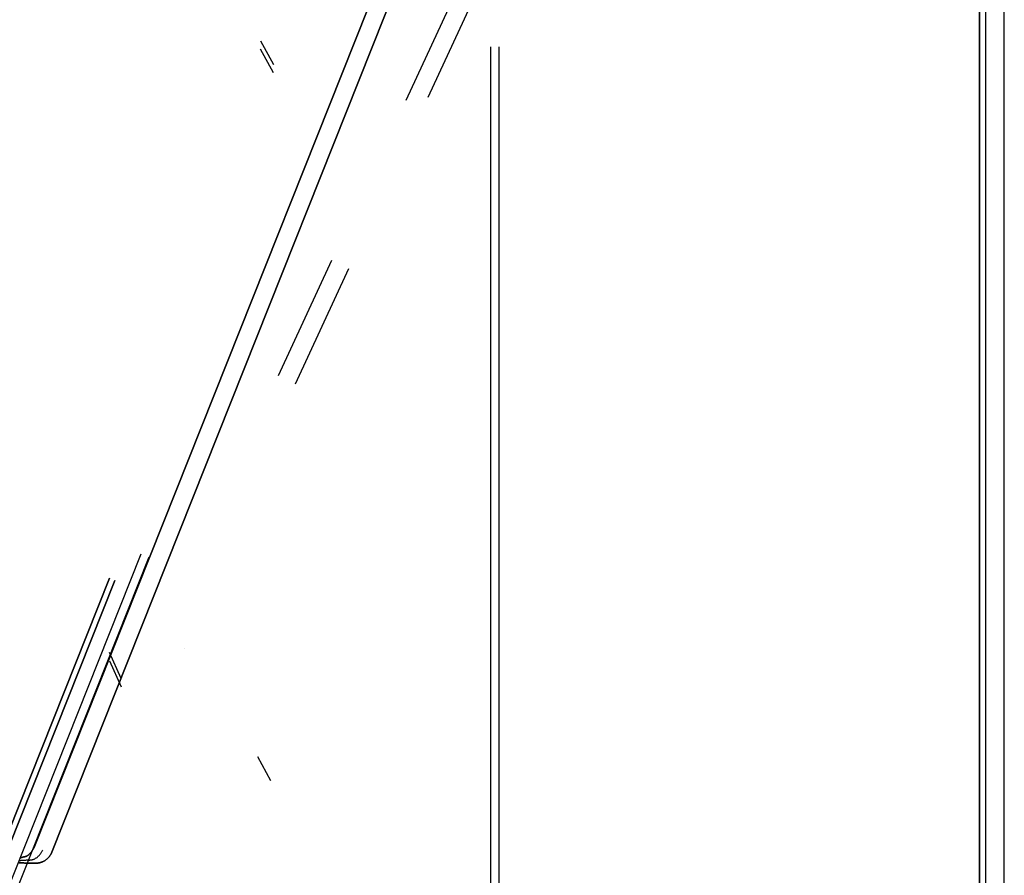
# Model space of a CAD drawing. Header units: millimetres. Extents: x -1690 to 192, y -898 to 54.
# Tile 225 of 256: x 103 to 181, y -111 to -43. Entities that reach past the tile are written whole.
import ezdxf

# ---------------------------------------------------------------- set-up
doc = ezdxf.new("R2010")
doc.units = ezdxf.units.MM
doc.header["$MEASUREMENT"] = 0
doc.layers.add('OVIDIO 186x93x72h', color=7, linetype='Continuous')

msp = doc.modelspace()

# ---------------------------------------------------------------- linework, layer by layer
at = {"layer": 'OVIDIO 186x93x72h', "extrusion": (1, 0, 0)}
for points in [[(-422.0917422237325, 717.373581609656), (27.58768299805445, 717.3735813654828)], [(27.58768299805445, 717.3735813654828), (-422.0917422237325, 717.373581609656)], [(-422.0917422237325, 715.0847275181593), (27.20815148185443, 715.0847275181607)], [(27.20815148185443, 715.0847275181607), (-422.0917422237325, 715.0847275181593)]]:
    msp.add_lwpolyline(points, dxfattribs=at)
at = {"layer": 'OVIDIO 186x93x72h'}
for points in [[(178.7709573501, 27.58768300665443), (178.7709573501, -422.0917422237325)], [(178.7709573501, -422.0917422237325), (178.7709573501, 27.58768300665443)], [(179.2575818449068, -422.0917422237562), (179.2575818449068, 27.5878316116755)], [(180.7174553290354, -422.0917422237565), (180.7174553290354, 27.58768300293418)], [(140.165384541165, -422.0917422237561), (140.165384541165, -45.06766740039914)], [(140.83620493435, -422.0917422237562), (140.83620493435, -45.06766740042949)]]:
    msp.add_lwpolyline(points, dxfattribs=at)
at = {"layer": 'OVIDIO 186x93x72h', "extrusion": (-0.1089792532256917, -0.2028516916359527, 0.9731262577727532)}
for points in [[(144.8035238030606, 270.732145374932), (144.8035238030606, 110.0763009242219)], [(144.8035238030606, 110.0763009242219), (144.8035238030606, 270.732145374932)]]:
    msp.add_lwpolyline(points, dxfattribs=at)
at = {"layer": 'OVIDIO 186x93x72h', "extrusion": (-0.1089792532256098, -0.2028516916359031, 0.9731262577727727)}
msp.add_lwpolyline([(145.0989937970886, 270.7321453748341), (145.0989937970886, 110.0763009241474)], dxfattribs=at)
at = {"layer": 'OVIDIO 186x93x72h', "extrusion": (-0.1089792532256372, -0.2028516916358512, 0.9731262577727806)}
for points in [[(145.3944637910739, 110.0763009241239), (145.3944637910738, 270.7321453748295)], [(145.3944637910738, 270.7321453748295), (145.3944637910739, 110.0763009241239)]]:
    msp.add_lwpolyline(points, dxfattribs=at)
at = {"layer": 'OVIDIO 186x93x72h', "extrusion": (0.9999999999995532, -9.452204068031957e-07, 0)}
for points in [[(27.20832067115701, 716.4263683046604), (-422.0915730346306, 716.4272176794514)], [(-422.0915730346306, 716.4272176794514), (27.20832067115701, 716.4263683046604)]]:
    msp.add_lwpolyline(points, dxfattribs=at)
at = {"layer": 'OVIDIO 186x93x72h', "extrusion": (-0.02146384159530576, -0.04629577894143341, 0.998697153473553)}
msp.add_lwpolyline([(141.8247980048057, 11.44383040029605), (141.8247980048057, 112.7464600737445)], dxfattribs=at)
at = {"layer": 'OVIDIO 186x93x72h', "extrusion": (-0.02146384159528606, -0.04629577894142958, 0.9986971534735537)}
msp.add_lwpolyline([(143.3107285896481, 12.40762905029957), (143.3107285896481, 112.9206646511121)], dxfattribs=at)
at = {"layer": 'OVIDIO 186x93x72h', "extrusion": (0.04567751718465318, 0.1148807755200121, 0.9923285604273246)}
msp.add_lwpolyline([(-136.0261184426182, 37.8195411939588), (-136.0261184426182, 146.7353260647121)], dxfattribs=at)
at = {"layer": 'OVIDIO 186x93x72h', "extrusion": (0.04567751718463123, 0.1148807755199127, 0.9923285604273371)}
msp.add_lwpolyline([(-136.7135440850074, 37.81954119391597), (-136.7135440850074, 146.7343167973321)], dxfattribs=at)
at = {"layer": 'OVIDIO 186x93x72h', "extrusion": (0.04567751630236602, 0.1148807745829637, 0.9923285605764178)}
for points in [[(-134.4254171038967, 40.53219245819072), (-134.4254171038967, 147.3880452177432)], [(-134.4254171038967, 147.3880452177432), (-134.4254171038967, 40.53219245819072)]]:
    msp.add_lwpolyline(points, dxfattribs=at)
at = {"layer": 'OVIDIO 186x93x72h', "extrusion": (0.04567751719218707, 0.114880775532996, 0.9923285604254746)}
for points in [[(-134.8820550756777, 147.3880455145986), (-134.8820550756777, 40.53219280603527)], [(-134.8820550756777, 40.53219280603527), (-134.8820550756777, 147.3880455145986)]]:
    msp.add_lwpolyline(points, dxfattribs=at)
at = {"layer": 'OVIDIO 186x93x72h', "extrusion": (0.04567751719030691, 0.114880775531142, 0.9923285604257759)}
msp.add_lwpolyline([(-119.9434905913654, 54.27949857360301), (-119.9434905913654, 109.4698392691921)], dxfattribs=at)
at = {"layer": 'OVIDIO 186x93x72h', "extrusion": (0.04567751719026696, 0.1148807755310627, 0.9923285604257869)}
msp.add_lwpolyline([(-120.1718292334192, 54.49621684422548), (-120.1718292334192, 108.9003524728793)], dxfattribs=at)
at = {"layer": 'OVIDIO 186x93x72h', "extrusion": (-0.1089792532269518, -0.2028516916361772, 0.9731262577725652)}
msp.add_lwpolyline([(141.7868641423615, 196.7317419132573), (141.7868641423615, 186.9596122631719)], dxfattribs=at)
at = {"layer": 'OVIDIO 186x93x72h', "extrusion": (-0.1089792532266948, -0.2028516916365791, 0.9731262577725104)}
msp.add_lwpolyline([(142.3778041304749, 196.7317419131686), (142.3778041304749, 186.9596122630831)], dxfattribs=at)
at = {"layer": 'OVIDIO 186x93x72h', "extrusion": (-0.1089855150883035, -0.2028614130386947, 0.9731235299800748)}
msp.add_lwpolyline([(142.9683396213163, 186.9681180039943), (142.9683396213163, 196.7402476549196)], dxfattribs=at)
at = {"layer": 'OVIDIO 186x93x72h', "extrusion": (-0.1089886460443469, -0.2028662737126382, 0.9731221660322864)}
msp.add_lwpolyline([(144.7655476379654, 187.0734356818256), (144.7655476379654, 196.6434356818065)], dxfattribs=at)
at = {"layer": 'OVIDIO 186x93x72h', "extrusion": (-0.1089886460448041, -0.2028662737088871, 0.9731221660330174)}
msp.add_lwpolyline([(146.1914402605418, 196.6434356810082), (146.1914402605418, 187.0734356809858)], dxfattribs=at)
at = {"layer": 'OVIDIO 186x93x72h', "extrusion": (-0.1089928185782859, -0.2028727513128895, 0.9731203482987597)}
for points in [[(142.968212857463, 129.5969121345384), (142.968212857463, 186.9780384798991)], [(142.968212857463, 186.9780384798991), (142.968212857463, 129.5969121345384)]]:
    msp.add_lwpolyline(points, dxfattribs=at)
at = {"layer": 'OVIDIO 186x93x72h', "extrusion": (-0.1089886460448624, -0.20286627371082, 0.9731221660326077)}
msp.add_lwpolyline([(143.6810836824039, 129.5912445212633), (143.6810836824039, 186.9723708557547)], dxfattribs=at)
at = {"layer": 'OVIDIO 186x93x72h', "extrusion": (-0.1089886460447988, -0.2028662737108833, 0.9731221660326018)}
for points in [[(144.3940299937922, 129.591244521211), (144.3940299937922, 186.9723708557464)], [(144.3940299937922, 186.9723708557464), (144.3940299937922, 129.591244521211)]]:
    msp.add_lwpolyline(points, dxfattribs=at)
at = {"layer": 'OVIDIO 186x93x72h', "extrusion": (-4.823260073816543e-05, 0.9999999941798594, 9.650853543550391e-05)}
msp.add_lwpolyline([(-137.5392582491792, 699.0580713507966), (-138.880737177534, 696.3739082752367)], dxfattribs=at)
at = {"layer": 'OVIDIO 186x93x72h', "extrusion": (0.9840530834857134, 0.058700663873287, -0.1679099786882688)}
msp.add_lwpolyline([(-51.77007486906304, 709.3256105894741), (-53.70849161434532, 714.7819223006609)], dxfattribs=at)
at = {"layer": 'OVIDIO 186x93x72h', "extrusion": (0.2763672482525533, -0.1227068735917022, 0.9531863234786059)}
msp.add_lwpolyline([(16.53030524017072, 71.22345448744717), (16.53030524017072, 72.7234545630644)], dxfattribs=at)
at = {"layer": 'OVIDIO 186x93x72h', "extrusion": (0.9840532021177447, 0.05870066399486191, -0.1679092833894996)}
msp.add_lwpolyline([(-54.36564295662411, 714.5484484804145), (-52.42705981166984, 709.0916903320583)], dxfattribs=at)
at = {"layer": 'OVIDIO 186x93x72h', "extrusion": (0.2760888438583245, -0.1226098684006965, 0.9532794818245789)}
msp.add_lwpolyline([(-6.393413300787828, 74.00664765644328), (-6.393413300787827, 101.0334687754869)], dxfattribs=at)
at = {"layer": 'OVIDIO 186x93x72h', "extrusion": (0.276088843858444, -0.1226098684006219, 0.9532794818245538)}
msp.add_lwpolyline([(-6.298471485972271, 74.00664744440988), (-6.298471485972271, 101.5531296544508)], dxfattribs=at)
at = {"layer": 'OVIDIO 186x93x72h', "extrusion": (0.3666393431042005, 0.922112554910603, -0.1236285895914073)}
msp.add_lwpolyline([(-134.4254169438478, 663.7156359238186), (-134.4962404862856, 663.6939609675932), (-134.567769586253, 663.6739899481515), (-134.6399429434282, 663.6557544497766), (-134.7126974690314, 663.6392831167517), (-134.7859684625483, 663.6246015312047), (-134.8596897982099, 663.6117321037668), (-134.933794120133, 663.6006939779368), (-135.0082130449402, 663.5915029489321), (-135.082877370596, 663.5841713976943), (-135.1577172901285, 663.5787082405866), (-135.2326626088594, 663.5751188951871), (-135.3076429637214, 663.5734052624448), (-135.3825880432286, 663.573565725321), (-135.4574278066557, 663.5755951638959), (-135.5320927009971, 663.5794849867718), (-135.6065138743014, 663.5852231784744), (-135.6806233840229, 663.5927943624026), (-135.754354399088, 663.6021798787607), (-135.8276413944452, 663.6133578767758), (-135.900420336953, 663.6263034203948), (-135.9726288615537, 663.6409886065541), (-136.0442064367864, 663.6573826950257), (-136.1150945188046, 663.6754522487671), (-136.1852366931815, 663.6951612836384), (-136.254578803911, 663.7164714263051), (-136.3230690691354, 663.7393420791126), (-136.3906581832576, 663.7637305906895), (-136.4572994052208, 663.7895924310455), (-136.5229486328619, 663.8168813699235), (-136.5875644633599, 663.845549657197), (-136.6511082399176, 663.8755482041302), (-136.7135440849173, 663.9068267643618), (-136.7752349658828, 663.9395500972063), (-136.8365256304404, 663.9739183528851), (-136.8973543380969, 664.0099314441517), (-136.9576586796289, 664.0475863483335), (-137.0173757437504, 664.0868770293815), (-137.0764422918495, 664.1277943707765), (-137.1347949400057, 664.1703261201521), (-137.1923703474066, 664.2144568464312), (-137.2491054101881, 664.2601679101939), (-137.3049374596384, 664.307437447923), (-137.3598044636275, 664.3562403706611), (-137.4136452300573, 664.4065483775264), (-137.4663996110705, 664.4583299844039), (-137.5180087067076, 664.5115505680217), (-137.5684150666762, 664.5661724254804), (-137.6175628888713, 664.6221548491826), (-137.6653982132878, 664.6794542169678), (-137.7118691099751, 664.7380240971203), (-137.7569258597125, 664.7978153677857), (-137.8005211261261, 664.8587763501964), (-137.8426101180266, 664.9208529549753), (-137.8831507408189, 664.9839888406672), (-137.9221037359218, 665.0481255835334), (-137.9594328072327, 665.113202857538), (-137.9951047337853, 665.1791586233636), (-138.0290894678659, 665.2459293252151), (-138.0613602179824, 665.3134500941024), (-138.091893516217, 665.3816549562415), (-138.1206692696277, 665.4504770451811), (-138.1476707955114, 665.519848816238), (-138.1728848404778, 665.5897022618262), (-138.1963015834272, 665.6599691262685)], dxfattribs=at)
at = {"layer": 'OVIDIO 186x93x72h', "extrusion": (0.3666393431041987, 0.9221125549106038, -0.1236285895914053)}
msp.add_lwpolyline([(-134.8820550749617, 665.1444401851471), (-134.9185401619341, 665.1332891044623), (-134.9553266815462, 665.123061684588), (-134.9923794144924, 665.1137696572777), (-135.0296625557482, 665.1054229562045), (-135.0671398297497, 665.0980296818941), (-135.1047746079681, 665.0915960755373), (-135.1425300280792, 665.0861265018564), (-135.1803691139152, 665.081623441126), (-135.2182548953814, 665.0780874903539), (-135.2561505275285, 665.0755173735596), (-135.2940194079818, 665.073909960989), (-135.3318252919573, 665.0732602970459), (-135.3695324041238, 665.073561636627), (-135.4071055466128, 665.0748054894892), (-135.4445102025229, 665.0769816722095), (-135.4817126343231, 665.0800783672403), (-135.5186799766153, 665.0840821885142), (-135.5553803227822, 665.0889782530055), (-135.5917828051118, 665.0947502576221), (-135.6278576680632, 665.1013805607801), (-135.6635763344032, 665.1088502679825), (-135.6989114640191, 665.1171393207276), (-135.7338370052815, 665.1262265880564), (-135.768328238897, 665.1360899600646), (-135.8023618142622, 665.1467064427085), (-135.8359157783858, 665.158052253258), (-135.8689695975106, 665.1701029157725), (-135.9015041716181, 665.1828333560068), (-135.9335018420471, 665.1962179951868), (-135.9649463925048, 665.2102308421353), (-135.9958230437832, 665.2248455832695), (-136.0261184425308, 665.2400356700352), (-136.0560629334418, 665.2559063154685), (-136.0858758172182, 665.2725841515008), (-136.1155277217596, 665.2900736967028), (-136.1449886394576, 665.3083781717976), (-136.1742279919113, 665.3274994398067), (-136.20321470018, 665.3474379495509), (-136.2319172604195, 665.3681926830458), (-136.2603038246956, 665.3897611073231), (-136.2883422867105, 665.412139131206), (-136.3160003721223, 665.4353210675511), (-136.3432457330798, 665.459299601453), (-136.3700460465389, 665.4840657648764), (-136.3963691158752, 665.5096089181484), (-136.4221829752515, 665.5359167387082), (-136.4474559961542, 665.5629752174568), (-136.4721569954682, 665.590768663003), (-136.4962553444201, 665.6192797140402), (-136.5197210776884, 665.6484893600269), (-136.5425250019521, 665.6783769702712), (-136.5646388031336, 665.7089203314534), (-136.5860351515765, 665.7400956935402), (-136.6066878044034, 665.7718778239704), (-136.6265717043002, 665.8042400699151), (-136.645663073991, 665.8371544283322), (-136.6639395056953, 665.8705916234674), (-136.6813800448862, 665.9045211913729), (-136.6979652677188, 665.9389115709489), (-136.7136773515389, 665.9737302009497), (-136.7285001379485, 666.0089436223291), (-136.7424191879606, 666.044517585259), (-136.7554218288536, 666.080417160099), (-136.767497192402, 666.1166068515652)], dxfattribs=at)
at = {"layer": 'OVIDIO 186x93x72h', "extrusion": (0.2760888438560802, -0.1226098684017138, 0.953279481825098)}
msp.add_lwpolyline([(-11.29874149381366, 72.50664744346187), (-11.29874149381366, 71.00664744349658)], dxfattribs=at)
at = {"layer": 'OVIDIO 186x93x72h', "extrusion": (-0.1089792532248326, -0.20285169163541, 0.9731262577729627)}
for points in [[(141.7868641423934, 129.5784859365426), (141.7868641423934, 119.5863562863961)], [(142.9687441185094, 119.5863562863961), (142.9687441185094, 129.5784859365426)]]:
    msp.add_lwpolyline(points, dxfattribs=at)
at = {"layer": 'OVIDIO 186x93x72h', "extrusion": (-0.1089792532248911, -0.2028516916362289, 0.9731262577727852)}
msp.add_lwpolyline([(142.3778041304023, 129.5784859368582), (142.3778041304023, 119.5863562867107)], dxfattribs=at)
at = {"layer": 'OVIDIO 186x93x72h', "extrusion": (0, 1, 0)}
for points in [[(-112.4564445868, 683.1573085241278), (-111.1148038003, 685.8405900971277)], [(-110.1555349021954, 682.0068536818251), (-108.8138941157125, 684.6901352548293)], [(-106.5129844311, 683.5396804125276), (-107.8546252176, 680.8563988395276)]]:
    msp.add_lwpolyline(points, dxfattribs=at)
at = {"layer": 'OVIDIO 186x93x72h', "extrusion": (0.985466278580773, 0.05856419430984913, -0.1594567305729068)}
msp.add_lwpolyline([(-99.27553329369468, 691.4390763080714), (-99.27465955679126, 691.4367319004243)], dxfattribs=at)
at = {"layer": 'OVIDIO 186x93x72h', "extrusion": (0.2760888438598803, -0.1226098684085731, 0.9532794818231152)}
msp.add_lwpolyline([(-39.13954439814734, 72.50664744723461), (-39.13954439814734, 71.00664744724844)], dxfattribs=at)
at = {"layer": 'OVIDIO 186x93x72h', "extrusion": (0.9868242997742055, 0.0581514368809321, -0.1509841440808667)}
msp.add_lwpolyline([(-101.3268700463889, 696.8437541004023), (-99.22232434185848, 691.45151566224)], dxfattribs=at)
at = {"layer": 'OVIDIO 186x93x72h', "extrusion": (-0.02146384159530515, -0.04629577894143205, 0.998697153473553)}
msp.add_lwpolyline([(141.8247980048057, -12.54475242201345), (141.8247980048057, -2.49628443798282)], dxfattribs=at)
at = {"layer": 'OVIDIO 186x93x72h', "extrusion": (0.9868237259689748, 0.05815167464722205, -0.1509878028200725)}
msp.add_lwpolyline([(-99.87771624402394, 691.1930576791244), (-101.9831357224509, 696.5876404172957)], dxfattribs=at)
at = {"layer": 'OVIDIO 186x93x72h', "extrusion": (-0.1089886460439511, -0.2028662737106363, 0.9731221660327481)}
msp.add_lwpolyline([(144.7655476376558, 119.7001796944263), (144.7655476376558, 129.490179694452)], dxfattribs=at)
at = {"layer": 'OVIDIO 186x93x72h', "extrusion": (-0.02146384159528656, -0.04629577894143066, 0.9986971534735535)}
msp.add_lwpolyline([(143.3107285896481, -12.57721509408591), (143.3107285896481, -2.535474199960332)], dxfattribs=at)
at = {"layer": 'OVIDIO 186x93x72h', "extrusion": (-0.1089886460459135, -0.2028662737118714, 0.9731221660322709)}
msp.add_lwpolyline([(146.1914402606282, 129.4901796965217), (146.1914402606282, 119.7001796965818)], dxfattribs=at)
at = {"layer": 'OVIDIO 186x93x72h', "extrusion": (-0.1089886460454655, -0.2028662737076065, 0.9731221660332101)}
for points in [[(142.9681373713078, 111.5553986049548), (142.9681373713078, 119.5991148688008)], [(142.9681373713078, 119.5991148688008), (142.9681373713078, 111.5553986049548)]]:
    msp.add_lwpolyline(points, dxfattribs=at)
at = {"layer": 'OVIDIO 186x93x72h', "extrusion": (-0.1089886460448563, -0.2028662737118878, 0.9731221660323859)}
msp.add_lwpolyline([(143.6810836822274, 111.5553986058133), (143.6810836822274, 119.5991148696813)], dxfattribs=at)
at = {"layer": 'OVIDIO 186x93x72h', "extrusion": (0.8712302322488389, -0.3869102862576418, -0.3020899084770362)}
msp.add_lwpolyline([(-48.83563413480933, 691.2457542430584), (-48.83628361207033, 691.2483633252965), (-50.13628686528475, 696.8886804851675)], dxfattribs=at)
at = {"layer": 'OVIDIO 186x93x72h', "extrusion": (0.2760888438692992, -0.1226098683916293, 0.9532794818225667)}
msp.add_lwpolyline([(-48.83572606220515, 71.00664745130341), (-48.83572606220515, 72.50664745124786)], dxfattribs=at)
at = {"layer": 'OVIDIO 186x93x72h', "extrusion": (-0.1089886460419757, -0.2028662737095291, 0.9731221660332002)}
for points in [[(144.3940299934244, 119.5991148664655), (144.3940299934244, 111.5553986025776)], [(144.3940299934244, 111.5553986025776), (144.3940299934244, 119.5991148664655)]]:
    msp.add_lwpolyline(points, dxfattribs=at)
at = {"layer": 'OVIDIO 186x93x72h', "extrusion": (0.9840532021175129, 0.05870066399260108, -0.1679092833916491)}
msp.add_lwpolyline([(-110.1706680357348, 693.4751767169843), (-108.2320848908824, 688.0184185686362)], dxfattribs=at)
at = {"layer": 'OVIDIO 186x93x72h', "extrusion": (0.2760888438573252, -0.1226098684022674, 0.9532794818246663)}
msp.add_lwpolyline([(-52.73846435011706, 72.50664744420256), (-52.73846435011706, 71.00664744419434)], dxfattribs=at)
at = {"layer": 'OVIDIO 186x93x72h', "extrusion": (0.3152635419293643, 0.9259244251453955, -0.2080212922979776)}
msp.add_lwpolyline([(-134.572367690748, 648.659467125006), (-133.2897620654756, 649.4430820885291)], dxfattribs=at)
at = {"layer": 'OVIDIO 186x93x72h', "extrusion": (0.2760888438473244, -0.1226098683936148, 0.9532794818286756)}
for points in [[(-56.64120264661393, 72.50664743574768), (-56.64120264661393, 71.00664743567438)], [(-56.64120264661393, 71.00664743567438), (-56.64120264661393, 72.50664743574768)]]:
    msp.add_lwpolyline(points, dxfattribs=at)
at = {"layer": 'OVIDIO 186x93x72h', "extrusion": (0.1806448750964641, 0.9479354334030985, -0.2622705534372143)}
for points in [[(-122.7483202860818, 630.4195068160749), (-121.8665941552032, 631.6329972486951)], [(-121.8665941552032, 631.6329972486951), (-122.7483202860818, 630.4195068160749)]]:
    msp.add_lwpolyline(points, dxfattribs=at)
at = {"layer": 'OVIDIO 186x93x72h', "extrusion": (0.1806448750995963, 0.9479354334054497, -0.2622705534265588)}
msp.add_lwpolyline([(-122.7483202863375, 630.4195068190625), (-121.8665941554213, 631.632997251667)], dxfattribs=at)
at = {"layer": 'OVIDIO 186x93x72h'}
for points in [[(143.9253899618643, -8.190295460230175, 665.58938864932), (143.6504104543, -8.881879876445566, 665.6821100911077), (104.1496544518, -108.2278549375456, 679.0015283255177)], [(104.1496544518, -108.2278549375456, 679.0015283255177), (143.6504104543, -8.881879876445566, 665.6821100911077), (143.9253899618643, -8.190295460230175, 665.58938864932)], [(145.2322357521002, -8.770660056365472, 665.1362539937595), (144.9572562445, -9.462244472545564, 665.2289754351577), (105.456500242, -108.8082195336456, 678.5483936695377)], [(105.456500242, -108.8082195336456, 678.5483936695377), (144.9572562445, -9.462244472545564, 665.2289754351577), (145.2322357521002, -8.770660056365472, 665.1362539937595)], [(103.2754038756, -109.0657232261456, 678.4097505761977), (103.2974972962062, -109.063658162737, 678.424396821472), (103.3196397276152, -109.0607240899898, 678.4392655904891), (103.3418333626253, -109.0569056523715, 678.4543531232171), (103.3640803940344, -109.0521874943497, 678.4696556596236), (103.3863830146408, -109.046554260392, 678.4851694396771), (103.4087434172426, -109.0399905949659, 678.5008907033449), (103.4311637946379, -109.032481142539, 678.5168156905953), (103.453646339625, -109.0240105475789, 678.532940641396), (103.4761899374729, -109.014565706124, 678.5492581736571), (103.498780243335, -109.0041425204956, 678.5657464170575), (103.5213996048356, -108.9927391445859, 678.582379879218), (103.544030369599, -108.9803537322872, 678.5991330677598), (103.5666548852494, -108.9669844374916, 678.6159804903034), (103.5892554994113, -108.9526294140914, 678.6328966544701), (103.611814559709, -108.9372868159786, 678.6498560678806), (103.6343144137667, -108.9209547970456, 678.666833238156), (103.656740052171, -108.9036314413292, 678.6838025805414), (103.6790870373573, -108.8853145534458, 678.7007381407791), (103.7013535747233, -108.8660018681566, 678.7176138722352), (103.7235378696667, -108.8456911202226, 678.7344037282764), (103.745638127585, -108.8243800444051, 678.751081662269), (103.767652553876, -108.8020663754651, 678.7676216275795), (103.7895793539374, -108.7787478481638, 678.7839975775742), (103.8114167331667, -108.7544221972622, 678.8001834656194), (103.8331633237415, -108.7290876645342, 678.8161510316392), (103.8548194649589, -108.7027445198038, 678.8318631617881), (103.8763859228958, -108.6753935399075, 678.8472805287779), (103.8978634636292, -108.647035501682, 678.8623638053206), (103.919252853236, -108.617671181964, 678.8770736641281), (103.9405548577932, -108.58730135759, 678.8913707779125), (103.9617702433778, -108.5559268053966, 678.9052158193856), (103.9828997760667, -108.5235483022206, 678.9185694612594), (104.003945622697, -108.49016542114, 678.9313895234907), (104.0249155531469, -108.4557729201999, 678.9436224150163), (104.0458187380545, -108.4203643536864, 678.9552116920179), (104.0666643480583, -108.3839332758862, 678.9661009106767), (104.0874615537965, -108.3464732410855, 678.9762336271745), (104.1082195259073, -108.3079778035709, 678.9855533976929), (104.128947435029, -108.2684405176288, 678.9940037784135), (104.1496544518, -108.2278549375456, 679.0015283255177)], [(104.1496544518, -108.2278549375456, 679.0015283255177), (104.128947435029, -108.2684405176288, 678.9940037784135), (104.1082195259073, -108.3079778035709, 678.9855533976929), (104.0874615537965, -108.3464732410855, 678.9762336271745), (104.0666643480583, -108.3839332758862, 678.9661009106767), (104.0458187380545, -108.4203643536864, 678.9552116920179), (104.0249155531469, -108.4557729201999, 678.9436224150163), (104.003945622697, -108.49016542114, 678.9313895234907), (103.9828997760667, -108.5235483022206, 678.9185694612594), (103.9617702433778, -108.5559268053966, 678.9052158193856), (103.9405548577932, -108.58730135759, 678.8913707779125), (103.919252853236, -108.617671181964, 678.8770736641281), (103.8978634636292, -108.647035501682, 678.8623638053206), (103.8763859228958, -108.6753935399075, 678.8472805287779), (103.8548194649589, -108.7027445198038, 678.8318631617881), (103.8331633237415, -108.7290876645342, 678.8161510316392), (103.8114167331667, -108.7544221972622, 678.8001834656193), (103.7895793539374, -108.7787478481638, 678.7839975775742), (103.767652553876, -108.8020663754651, 678.7676216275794), (103.745638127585, -108.8243800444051, 678.751081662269), (103.7235378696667, -108.8456911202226, 678.7344037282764), (103.7013535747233, -108.8660018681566, 678.7176138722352), (103.6790870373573, -108.8853145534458, 678.700738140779), (103.656740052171, -108.9036314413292, 678.6838025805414), (103.6343144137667, -108.9209547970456, 678.666833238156), (103.611814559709, -108.9372868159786, 678.6498560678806), (103.5892554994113, -108.9526294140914, 678.6328966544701), (103.5666548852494, -108.9669844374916, 678.6159804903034), (103.544030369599, -108.9803537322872, 678.5991330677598), (103.5213996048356, -108.9927391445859, 678.582379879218), (103.498780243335, -109.0041425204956, 678.5657464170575), (103.4761899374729, -109.014565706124, 678.5492581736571), (103.453646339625, -109.0240105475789, 678.532940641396), (103.4311637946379, -109.032481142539, 678.5168156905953), (103.4087434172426, -109.0399905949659, 678.5008907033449), (103.3863830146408, -109.046554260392, 678.4851694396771), (103.3640803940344, -109.0521874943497, 678.4696556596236), (103.3418333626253, -109.0569056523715, 678.4543531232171), (103.3196397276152, -109.0607240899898, 678.4392655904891), (103.2974972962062, -109.063658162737, 678.424396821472), (103.2754038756, -109.0657232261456, 678.4097505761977)], [(103.6790331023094, -109.3047766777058, 677.82373859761), (103.7023801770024, -109.3053707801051, 677.8403027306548), (103.7255595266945, -109.3054601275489, 677.8570197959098), (103.748569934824, -109.3050490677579, 677.8738794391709), (103.7714101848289, -109.3041419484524, 677.8908713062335), (103.7940790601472, -109.3027431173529, 677.9079850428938), (103.8165753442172, -109.3008569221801, 677.925210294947), (103.8388978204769, -109.2984877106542, 677.9425367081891), (103.8610452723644, -109.295639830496, 677.9599539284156), (103.8830164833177, -109.2923176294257, 677.9774516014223), (103.9048102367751, -109.288525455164, 677.9950193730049), (103.9264253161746, -109.2842676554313, 678.012646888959), (103.9478605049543, -109.279548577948, 678.0303237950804), (103.9901863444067, -109.2687439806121, 678.0657843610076), (104.031778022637, -109.25614644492, 678.1013182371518), (104.0726258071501, -109.2417907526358, 678.1368425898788), (104.1127199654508, -109.2257116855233, 678.1722745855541), (104.1520507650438, -109.2079440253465, 678.207531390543), (104.1906084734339, -109.1885225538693, 678.2425301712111), (104.2283833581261, -109.1674820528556, 678.277188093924), (104.2653656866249, -109.1448573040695, 678.3114223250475), (104.3015457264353, -109.1206830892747, 678.3451500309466), (104.3369137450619, -109.0949941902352, 678.378288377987), (104.3714647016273, -109.0678283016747, 678.4107579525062), (104.4052123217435, -109.0392347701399, 678.4424930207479), (104.4381750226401, -109.0092658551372, 678.4734312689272), (104.4703712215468, -108.9779738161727, 678.5035103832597), (104.5018193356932, -108.9454109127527, 678.5326680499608), (104.5325377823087, -108.9116294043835, 678.5608419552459), (104.5625449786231, -108.8766815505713, 678.5879697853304), (104.5918593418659, -108.8406196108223, 678.6139892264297), (104.6204992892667, -108.8034958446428, 678.6388379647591), (104.6484832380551, -108.7653625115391, 678.6624536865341), (104.6758296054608, -108.7262718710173, 678.6847740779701), (104.7025568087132, -108.6862761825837, 678.7057368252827), (104.7286832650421, -108.6454277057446, 678.725279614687), (104.7542273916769, -108.6037787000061, 678.7433401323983), (104.7792076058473, -108.5613814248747, 678.7598560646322), (104.7914920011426, -108.5399185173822, 678.7675153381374), (104.8036423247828, -108.5182881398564, 678.7747650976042)], [(105.456500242, -108.8082195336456, 678.5483936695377), (105.4368538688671, -108.8399468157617, 678.5326042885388), (105.4167448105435, -108.8713873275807, 678.5156573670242), (105.3961405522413, -108.9025302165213, 678.4975552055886), (105.3750085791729, -108.9333646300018, 678.4783001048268), (105.3533163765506, -108.963879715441, 678.4578943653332), (105.3310314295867, -108.9940646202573, 678.4363402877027), (105.3081212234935, -109.0239084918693, 678.41364017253), (105.2845532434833, -109.0534004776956, 678.3897963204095), (105.2602953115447, -109.0825235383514, 678.3648128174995), (105.2353165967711, -109.1112358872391, 678.3387008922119), (105.2095866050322, -109.1394895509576, 678.3114735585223), (105.1830748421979, -109.167236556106, 678.2831438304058), (105.1557508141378, -109.1944289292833, 678.2537247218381), (105.1275840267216, -109.2210186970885, 678.2232292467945), (105.0985439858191, -109.2469578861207, 678.1916704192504), (105.0686001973, -109.2721985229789, 678.159061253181), (105.037724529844, -109.2966906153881, 678.1254226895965), (105.0058983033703, -109.3203760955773, 678.0908073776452), (104.9731052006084, -109.3431948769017, 678.0552758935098), (104.9393289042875, -109.3650868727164, 678.018888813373), (104.9045530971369, -109.3859919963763, 677.9817067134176), (104.868761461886, -109.4058501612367, 677.9437901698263), (104.8319376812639, -109.4246012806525, 677.905199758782), (104.794065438, -109.4421852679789, 677.8659960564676), (104.7551425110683, -109.4585482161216, 677.8262504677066), (104.7152230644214, -109.4736609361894, 677.7860777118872), (104.6743753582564, -109.4875004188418, 677.7456033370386), (104.6326676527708, -109.5000436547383, 677.7049528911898), (104.5901682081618, -109.5112676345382, 677.6642519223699), (104.5469452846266, -109.5211493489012, 677.6236259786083), (104.5030671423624, -109.5296657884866, 677.5832006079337), (104.4586020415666, -109.5367939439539, 677.5431013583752), (104.413602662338, -109.5425153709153, 677.5034335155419), (104.3680593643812, -109.5468298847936, 677.4642213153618), (104.3219469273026, -109.5497418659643, 677.4254687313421), (104.2752401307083, -109.5512556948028, 677.3871797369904), (104.2279137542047, -109.5513757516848, 677.3493583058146), (104.1799425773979, -109.5501064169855, 677.3120084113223), (104.1313013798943, -109.5474520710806, 677.2751340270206), (104.0819649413, -109.5434170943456, 677.2387391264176)], [(104.0819649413, -109.5434170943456, 677.2387391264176), (104.1313013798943, -109.5474520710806, 677.2751340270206), (104.1799425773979, -109.5501064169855, 677.3120084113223), (104.2279137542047, -109.5513757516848, 677.3493583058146), (104.2752401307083, -109.5512556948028, 677.3871797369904), (104.3219469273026, -109.5497418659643, 677.4254687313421), (104.3680593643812, -109.5468298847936, 677.4642213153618), (104.413602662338, -109.5425153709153, 677.5034335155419), (104.4586020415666, -109.5367939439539, 677.5431013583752), (104.5030671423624, -109.5296657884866, 677.5832006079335), (104.5469452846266, -109.5211493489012, 677.6236259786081), (104.5901682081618, -109.5112676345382, 677.6642519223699), (104.6326676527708, -109.5000436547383, 677.7049528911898), (104.6743753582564, -109.4875004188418, 677.7456033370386), (104.7152230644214, -109.4736609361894, 677.7860777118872), (104.7551425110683, -109.4585482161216, 677.8262504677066), (104.794065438, -109.4421852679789, 677.8659960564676), (104.8319376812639, -109.4246012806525, 677.905199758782), (104.8687614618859, -109.4058501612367, 677.9437901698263), (104.9045530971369, -109.3859919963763, 677.9817067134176), (104.9393289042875, -109.3650868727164, 678.018888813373), (104.9731052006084, -109.3431948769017, 678.0552758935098), (105.0058983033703, -109.3203760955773, 678.0908073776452), (105.0377245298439, -109.2966906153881, 678.1254226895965), (105.0686001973, -109.2721985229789, 678.1590612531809), (105.0985439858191, -109.2469578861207, 678.1916704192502), (105.1275840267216, -109.2210186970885, 678.2232292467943), (105.1557508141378, -109.1944289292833, 678.2537247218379), (105.1830748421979, -109.167236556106, 678.2831438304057), (105.2095866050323, -109.1394895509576, 678.3114735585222), (105.2353165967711, -109.1112358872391, 678.3387008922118), (105.2602953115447, -109.0825235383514, 678.3648128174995), (105.2845532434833, -109.0534004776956, 678.3897963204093), (105.3081212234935, -109.0239084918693, 678.41364017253), (105.3310314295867, -108.9940646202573, 678.4363402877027), (105.3533163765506, -108.963879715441, 678.4578943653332), (105.3750085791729, -108.9333646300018, 678.4783001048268), (105.3961405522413, -108.9025302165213, 678.4975552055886), (105.4167448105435, -108.8713873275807, 678.5156573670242), (105.4368538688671, -108.8399468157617, 678.5326042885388), (105.456500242, -108.8082195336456, 678.5483936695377)], [(102.9272352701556, -109.5170546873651, 676.7451745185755), (102.9887799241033, -109.5213345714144, 676.7591682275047), (103.0500562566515, -109.5253469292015, 676.7743415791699), (103.1110400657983, -109.5290822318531, 676.7906898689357), (103.1717071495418, -109.5325309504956, 676.8082083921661), (103.232033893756, -109.5356841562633, 676.8268912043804), (103.2919990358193, -109.5385353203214, 676.8467274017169), (103.351581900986, -109.5410785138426, 676.8677048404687), (103.4107618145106, -109.5433078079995, 676.889811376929), (103.4695181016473, -109.5452172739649, 676.9130348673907), (103.5278300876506, -109.5468009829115, 676.9373631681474), (103.5856770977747, -109.5480530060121, 676.9627841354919), (103.643038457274, -109.5489674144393, 676.9892856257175), (103.6998934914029, -109.549538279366, 677.0168554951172), (103.7562215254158, -109.5497596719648, 677.0454815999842), (103.812001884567, -109.5496256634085, 677.0751517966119), (103.8672138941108, -109.5491303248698, 677.1058539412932), (103.9218368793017, -109.5482677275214, 677.1375758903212), (103.9758501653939, -109.5470319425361, 677.1703054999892), (104.0292330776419, -109.5454170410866, 677.2040306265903), (104.0819649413, -109.5434170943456, 677.2387391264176)], [(104.0819649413, -109.5434170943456, 677.2387391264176), (104.0292330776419, -109.5454170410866, 677.2040306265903), (103.9758501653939, -109.5470319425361, 677.1703054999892), (103.9218368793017, -109.5482677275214, 677.1375758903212), (103.8672138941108, -109.5491303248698, 677.1058539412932), (103.812001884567, -109.5496256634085, 677.0751517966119), (103.7562215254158, -109.5497596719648, 677.0454815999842), (103.6998934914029, -109.549538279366, 677.0168554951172), (103.643038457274, -109.5489674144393, 676.9892856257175), (103.5856770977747, -109.5480530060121, 676.9627841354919), (103.5278300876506, -109.5468009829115, 676.9373631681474), (103.4695181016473, -109.5452172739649, 676.9130348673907), (103.4107618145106, -109.5433078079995, 676.889811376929), (103.351581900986, -109.5410785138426, 676.8677048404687), (103.2919990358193, -109.5385353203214, 676.8467274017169), (103.232033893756, -109.5356841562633, 676.8268912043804), (103.1717071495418, -109.5325309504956, 676.8082083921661), (103.1110400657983, -109.5290822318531, 676.7906898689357), (103.0500562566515, -109.5253469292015, 676.7743415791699), (102.9887799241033, -109.5213345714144, 676.7591682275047), (102.9272352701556, -109.5170546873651, 676.7451745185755)], [(103.6803656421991, -109.3055658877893, 677.8218039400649), (103.6183981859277, -109.3135130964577, 677.7837930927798), (103.5553301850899, -109.3207816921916, 677.7475800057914), (103.4912189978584, -109.3273930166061, 677.7131756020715), (103.4261219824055, -109.3333684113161, 677.680590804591), (103.3600964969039, -109.3387292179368, 677.6498365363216), (103.293199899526, -109.343496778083, 677.6209237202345), (103.2254895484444, -109.3476924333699, 677.593863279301), (103.1570228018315, -109.3513375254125, 677.5686661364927), (103.0878570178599, -109.3544533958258, 677.5453432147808), (103.0180495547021, -109.3570613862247, 677.5239054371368), (102.9476577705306, -109.3591828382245, 677.5043637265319)], [(103.2754038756, -109.0657232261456, 678.4097505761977), (103.2459419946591, -109.0745090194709, 678.3934397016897), (103.2161552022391, -109.0831041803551, 678.377621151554), (103.1860537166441, -109.0915114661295, 678.3623009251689), (103.1556477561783, -109.0997336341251, 678.3474850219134), (103.1249475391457, -109.1077734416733, 678.3331794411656), (103.0939632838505, -109.1156336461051, 678.3193901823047), (103.0627052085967, -109.1233170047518, 678.3061232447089), (103.0311835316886, -109.1308262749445, 678.293384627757), (102.9994084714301, -109.1381642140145, 678.2811803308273), (102.9673902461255, -109.145333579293, 678.2695163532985)], [(102.9673902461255, -109.145333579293, 678.2695163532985), (102.9994084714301, -109.1381642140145, 678.2811803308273), (103.0311835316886, -109.1308262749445, 678.293384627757), (103.0627052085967, -109.1233170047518, 678.3061232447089), (103.0939632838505, -109.1156336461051, 678.3193901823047), (103.1249475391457, -109.1077734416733, 678.3331794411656), (103.1556477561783, -109.0997336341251, 678.3474850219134), (103.1860537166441, -109.0915114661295, 678.3623009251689), (103.2161552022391, -109.0831041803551, 678.377621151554), (103.2459419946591, -109.0745090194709, 678.3934397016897), (103.2754038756, -109.0657232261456, 678.4097505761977)]]:
    msp.add_polyline3d(points, dxfattribs=at)

doc.saveas('drawing.dxf')
